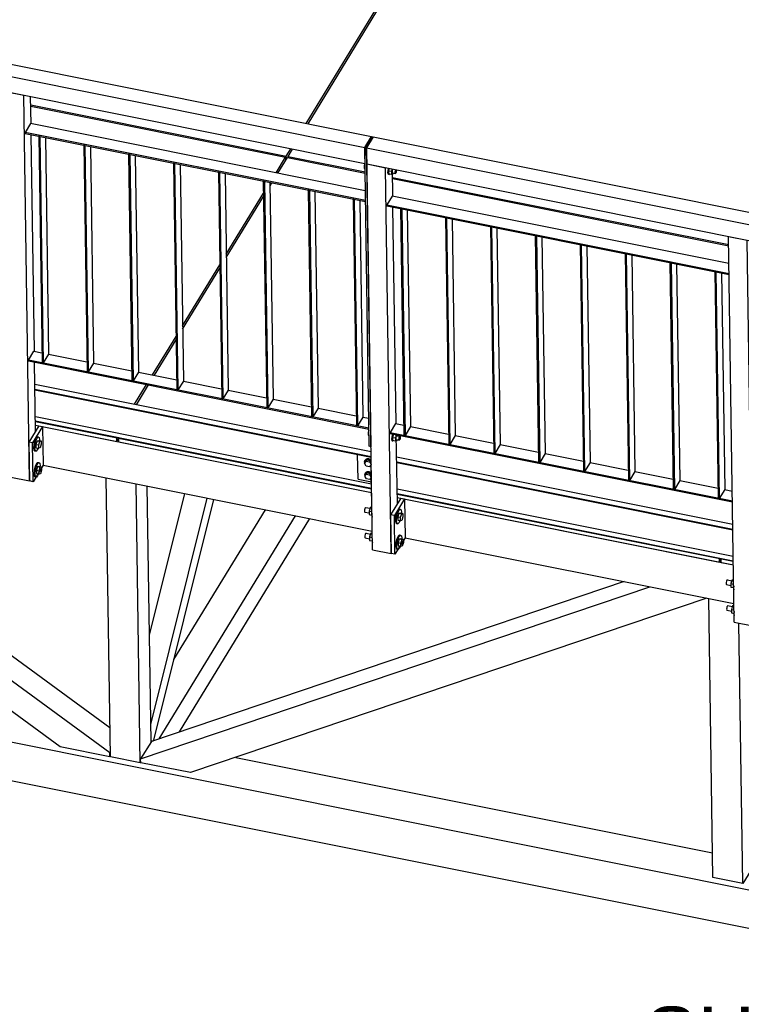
# Model space of a CAD drawing. Header units: millimetres. Extents: x 1838 to 190192, y -28 to 11710.
# Tile 31 of 80: x 53759 to 55573, y 2371 to 4846. Entities that reach past the tile are written whole.
import ezdxf

# ---------------------------------------------------------------- set-up
doc = ezdxf.new("R2010")
doc.units = ezdxf.units.MM
doc.styles.add('Arial', font='ARIAL.TTF', dxfattribs={"height": 0.2})

# ---------------------------------------------------------------- blocks, each defined once
blk = doc.blocks.new('Part-19070 - 18971')
at = {"color": 7}
for p, q in [((47973.8, 4184.1), (56592.7, 2458.4)), ((47942.2, 4093.4), (56530, 2373.9)), ((54088.8, 3034.3), (54094, 3033.2)), ((54301.9, 2991.6), (55500.8, 2751.5))]:
    blk.add_line(p, q, dxfattribs=at)
blk = doc.blocks.new('Part-20457 - 18971')
at = {"color": 7}
for p, q in [((54374.1, 4439.7), (54371.3, 4440.3)), ((54371.3, 4440.3), (54379.7, 3870.6)), ((54374.1, 4439.7), (54382.5, 3870.1)), ((54388, 4436.9), (54396, 3892.2)), ((54396, 3892.2), (54382.5, 3870.1)), ((54382.5, 3870.1), (54379.7, 3870.6))]:
    blk.add_line(p, q, dxfattribs=at)
blk = doc.blocks.new('Part-19044 - 18971')
at = {"color": 7}
for p, q in [((54146.5, 3237.6), (54376.6, 3614.1)), ((54109.3, 3038.4), (54451.9, 3599)), ((54160.5, 3055.7), (54488.1, 3591.8))]:
    blk.add_line(p, q, dxfattribs=at)
blk = doc.blocks.new('Part-20369 - 18971')
at = {"color": 7}
for p, q in [((54645.8, 3513.7), (54631.5, 4483.4)), ((54631.5, 4483.4), (54678.5, 4474)), ((54692.8, 3504.2), (54678.5, 4474)), ((54696.9, 4402.3), (54695.9, 4470.5)), ((54705.3, 3830.2), (54697.3, 4375)), ((54708.3, 3629.3), (54705.7, 3802.9)), ((54645.8, 3513.7), (54692.8, 3504.2))]:
    blk.add_line(p, q, dxfattribs=at)
blk = doc.blocks.new('Part-20721 - 18971')
at = {"color": 7}
for p, q in [((54626.2, 4524.9), (54643.1, 4552.5)), ((54647.8, 4551.6), (54630.9, 4523.9)), ((54643.1, 4552.5), (54647.8, 4551.6)), ((54630.9, 4523.9), (54626.2, 4524.9)), ((54637.2, 3773.5), (54626.2, 4524.9)), ((54630.9, 4523.9), (54641.9, 3772.5)), ((54641.9, 3772.5), (54637.2, 3773.5))]:
    blk.add_line(p, q, dxfattribs=at)
blk = doc.blocks.new('Part-20465 - 18971')
at = {"color": 7}
for p, q in [((55283.8, 4257.6), (55281, 4258.1)), ((55281, 4258.1), (55289.4, 3688.5)), ((55283.8, 4257.6), (55292.2, 3687.9)), ((55297.7, 4254.8), (55305.7, 3710)), ((55292.2, 3687.9), (55289.4, 3688.5)), ((55305.7, 3710), (55292.2, 3687.9))]:
    blk.add_line(p, q, dxfattribs=at)
blk = doc.blocks.new('Bolt-23382 - 18971')
at = {"color": 7}
for p, q in [((55535.5, 3431.5), (55535.3, 3428.7)), ((55535.3, 3428.7), (55535.6, 3426.7)), ((55536.2, 3434.5), (55535.5, 3431.5)), ((55535.6, 3426.7), (55536.3, 3426.1)), ((55537.2, 3436.8), (55536.2, 3434.5)), ((55536.3, 3426.1), (55547.3, 3423.9)), ((55538.2, 3437.8), (55537.2, 3436.8)), ((55538.2, 3437.8), (55549.5, 3435.6)), ((55550.3, 3438.2), (55547.2, 3428.5)), ((55547.2, 3428.5), (55547.3, 3419.6)), ((55547.2, 3428.5), (55554, 3427.2)), ((55547.3, 3419.6), (55553.7, 3418.3)), ((55550.3, 3438.2), (55553.6, 3439)), ((55550.3, 3438.2), (55553.9, 3437.5)), ((55553.6, 3439), (55553.9, 3439)), ((55554.1, 3423.1), (55553.6, 3417.2)), ((55553.6, 3417.2), (55554.3, 3413.1)), ((55615.8, 3423.5), (55613.6, 3414.2)), ((55618.9, 3430.6), (55615.8, 3423.5)), ((55616.5, 3413.7), (55618.7, 3422.9)), ((55618.7, 3422.9), (55621.8, 3430)), ((55622.1, 3433.7), (55618.9, 3430.6)), ((55621.9, 3423.4), (55618.9, 3414.2)), ((55621.8, 3430), (55624.9, 3433.1)), ((55621.9, 3423.4), (55625, 3424.2)), ((55621.9, 3423.4), (55628.9, 3422)), ((55622.1, 3433.7), (55624.9, 3433.1)), ((55624.9, 3433.1), (55627.3, 3431.4)), ((55625, 3424.2), (55632, 3422.8)), ((55625.9, 3412.8), (55628.9, 3422)), ((55627.3, 3431.4), (55628.2, 3425.3)), ((55628.2, 3425.3), (55628.1, 3423.6)), ((55628.9, 3422), (55632, 3422.8)), ((55632, 3422.8), (55632.1, 3414.4)), ((55613.6, 3414.2), (55612.9, 3405.3)), ((55612.9, 3405.3), (55613.9, 3399.2)), ((55613.9, 3399.2), (55616.2, 3397.5)), ((55615.7, 3404.8), (55616.5, 3413.7)), ((55616.7, 3398.6), (55615.7, 3404.8)), ((55616.2, 3397.5), (55619.1, 3396.9)), ((55619.1, 3396.9), (55616.7, 3398.6)), ((55618.9, 3414.2), (55619, 3405.8)), ((55618.9, 3414.2), (55625.9, 3412.8)), ((55619, 3405.8), (55626.1, 3404.4)), ((55622.2, 3400), (55619.1, 3396.9)), ((55624.3, 3404.8), (55622.2, 3400)), ((55626.1, 3404.4), (55625.9, 3412.8)), ((55629.2, 3405.2), (55626.1, 3404.4)), ((55632.1, 3414.4), (55629.2, 3405.2)), ((55536.5, 3366.6), (55536.2, 3363.8)), ((55537.2, 3369.6), (55536.5, 3366.6)), ((55538.2, 3371.9), (55537.2, 3369.6)), ((55539.2, 3373), (55538.2, 3371.9)), ((55539.2, 3373), (55550.4, 3370.7)), ((55551.3, 3373.3), (55548.2, 3363.6)), ((55551.3, 3373.3), (55554.6, 3374.1)), ((55551.3, 3373.3), (55554.8, 3372.6)), ((55554.6, 3374.1), (55554.8, 3374.1)), ((55623.1, 3368.8), (55619.9, 3365.7)), ((55622.7, 3365.1), (55625.9, 3368.2)), ((55623.1, 3368.8), (55625.9, 3368.2)), ((55625.9, 3368.2), (55628.3, 3366.5)), ((55628.3, 3366.5), (55629.2, 3360.4)), ((55536.2, 3363.8), (55536.5, 3361.8)), ((55536.5, 3361.8), (55537.3, 3361.2)), ((55537.3, 3361.2), (55548.2, 3359)), ((55548.2, 3363.6), (55548.3, 3354.7)), ((55548.2, 3363.6), (55555, 3362.3)), ((55548.3, 3354.7), (55554.7, 3353.5)), ((55555.1, 3358.1), (55554.6, 3352.3)), ((55554.6, 3352.3), (55555.2, 3348.3)), ((55614.6, 3349.3), (55613.9, 3340.4)), ((55616.8, 3358.6), (55614.6, 3349.3)), ((55616.7, 3339.9), (55617.4, 3348.8)), ((55619.9, 3365.7), (55616.8, 3358.6)), ((55617.4, 3348.8), (55619.6, 3358)), ((55619.6, 3358), (55622.7, 3365.1)), ((55622.8, 3358.6), (55619.8, 3349.4)), ((55619.8, 3349.4), (55620, 3340.9)), ((55619.8, 3349.4), (55626.9, 3347.9)), ((55622.8, 3358.6), (55625.9, 3359.3)), ((55622.8, 3358.6), (55629.9, 3357.1)), ((55625.9, 3359.3), (55633, 3357.9)), ((55626.9, 3347.9), (55629.9, 3357.1)), ((55627, 3339.5), (55626.9, 3347.9)), ((55629.2, 3360.4), (55629.1, 3358.7)), ((55629.9, 3357.1), (55633, 3357.9)), ((55633.1, 3349.5), (55630.1, 3340.3)), ((55633, 3357.9), (55633.1, 3349.5)), ((55613.9, 3340.4), (55614.8, 3334.3)), ((55614.8, 3334.3), (55617.2, 3332.6)), ((55617.6, 3333.7), (55616.7, 3339.9)), ((55617.2, 3332.6), (55620, 3332)), ((55620, 3332), (55617.6, 3333.7)), ((55620, 3340.9), (55627, 3339.5)), ((55623.2, 3335.1), (55620, 3332)), ((55625.2, 3339.9), (55623.2, 3335.1)), ((55630.1, 3340.3), (55627, 3339.5))]:
    blk.add_line(p, q, dxfattribs=at)
blk = doc.blocks.new('Part-22392 - 18971')
at = {"color": 7}
for p, q in [((53796.8, 3929.4), (54642.1, 3760.1)), ((53797, 3916.9), (54642.3, 3747.7)), ((53797, 3915.3), (54642.3, 3746)), ((53798, 3848.6), (54643.3, 3679.4)), ((53798.2, 3837.4), (54643.4, 3668.1)), ((53798.2, 3835.8), (54643.5, 3666.5))]:
    blk.add_line(p, q, dxfattribs=at)
blk = doc.blocks.new('Part-20383 - 18971')
at = {"color": 7}
for p, q in [((53780.8, 3990.5), (53794.3, 4012.6)), ((53794.3, 4012.6), (53814.7, 4008.6)), ((54636.6, 3819.2), (53780.8, 3990.5)), ((53780.8, 3990.5), (53780.9, 3988.1)), ((53780.9, 3988.1), (54636.6, 3816.7)), ((53831.4, 4005.2), (53927.6, 3986)), ((53944.3, 3982.6), (54040.5, 3963.4)), ((54057.2, 3960), (54153.4, 3940.7)), ((54170.2, 3937.4), (54266.4, 3918.1)), ((54283.1, 3914.8), (54379.3, 3895.5)), ((54396, 3892.2), (54492.2, 3872.9)), ((54508.9, 3869.6), (54605.1, 3850.3)), ((54621.8, 3847), (54636.2, 3844.1))]:
    blk.add_line(p, q, dxfattribs=at)
blk = doc.blocks.new('Part-19094 - 18971')
at = {"color": 7}
for p, q in [((54062.7, 2987.5), (55343.5, 3420.5)), ((55278.3, 3433.6), (54089.8, 3031.8)), ((55486.2, 3391.9), (54188, 2953.1)), ((54089.8, 3031.8), (54062.7, 2987.5)), ((54062.9, 2978.2), (54062.7, 2987.5)), ((54188, 2953.1), (54062.9, 2978.2))]:
    blk.add_line(p, q, dxfattribs=at)
blk = doc.blocks.new('Part-23384 - 18971')
at = {"color": 7}
for p, q in [((54716.7, 3643.1), (54691.4, 3601.6)), ((54726.1, 3641.2), (54700.8, 3599.7)), ((54716.7, 3643.1), (54726.1, 3641.2)), ((54726.1, 3641.2), (54727.6, 3543.8)), ((54691.4, 3601.6), (54692.8, 3504.2)), ((54700.8, 3599.7), (54691.4, 3601.6)), ((54702.2, 3502.4), (54700.8, 3599.7)), ((54727.6, 3543.8), (54702.2, 3502.4)), ((54702.2, 3502.4), (54692.8, 3504.2))]:
    blk.add_line(p, q, dxfattribs=at)
blk = doc.blocks.new('Part-19098 - 18971')
at = {"color": 7}
for p, q in [((55501.7, 2689.3), (55491.4, 3390.9)), ((55577, 2674.2), (55567.3, 3329.1)), ((55604.1, 2718.4), (55595.1, 3323.6)), ((55604.1, 2718.4), (55577, 2674.2)), ((55577, 2674.2), (55501.7, 2689.3))]:
    blk.add_line(p, q, dxfattribs=at)
blk = doc.blocks.new('Part-19099 - 18971')
at = {"color": 7}
for p, q in [((53986.6, 2992.6), (53976.3, 3694.3)), ((54061.9, 2977.5), (54051.6, 3679.2)), ((54088.9, 3030.3), (54079.4, 3673.6)), ((54061.9, 2977.5), (53986.6, 2992.6)), ((54062.8, 2979), (54061.9, 2977.5))]:
    blk.add_line(p, q, dxfattribs=at)
blk = doc.blocks.new('Part-19167 - 18971')
at = {"color": 7}
for p, q in [((54084.9, 3298.7), (54173.6, 3654.8)), ((54088.2, 3074.2), (54230.1, 3643.4)), ((54096, 3034.7), (54246.8, 3640.1)), ((54095.3, 3033.7), (54096, 3034.7))]:
    blk.add_line(p, q, dxfattribs=at)
blk = doc.blocks.new('Part-20460 - 18971')
at = {"color": 7}
for p, q in [((54719.2, 4370.6), (54716.3, 4371.2)), ((54716.3, 4371.2), (54724.7, 3801.5)), ((54719.2, 4370.6), (54727.6, 3801)), ((54733, 4367.8), (54741.1, 3823.1)), ((54741.1, 3823.1), (54727.6, 3801)), ((54727.6, 3801), (54724.7, 3801.5))]:
    blk.add_line(p, q, dxfattribs=at)
blk = doc.blocks.new('Part-20370 - 18971')
at = {"color": 7}
for p, q in [((55555.5, 3331.5), (55541.2, 4301.2)), ((55541.2, 4301.2), (55588.2, 4291.8)), ((55602.5, 3322.1), (55588.2, 4291.8)), ((55606.6, 4220.2), (55605.6, 4288.3)), ((55615, 3648.1), (55607, 4192.9)), ((55618, 3447.1), (55615.4, 3620.8)), ((55555.5, 3331.5), (55602.5, 3322.1))]:
    blk.add_line(p, q, dxfattribs=at)
blk = doc.blocks.new('Part-19453 - 18971')
at = {"color": 7}
for p, q in [((52541.7, 3981.5), (53860.5, 3018.7)), ((53985.6, 3003), (52684.4, 3952.9)), ((52805.2, 3928.8), (52825.8, 3913.7)), ((52885.1, 3870.4), (53985.6, 3067)), ((53860.5, 3018.7), (53985.7, 2993.6)), ((53985.6, 3003), (53986.5, 3004.5)), ((53985.7, 2993.6), (53985.6, 3003)), ((53985.7, 2993.6), (53986.6, 2995.1))]:
    blk.add_line(p, q, dxfattribs=at)
blk = doc.blocks.new('Part-19631 - 18971')
at = {"color": 7}
for p, q in [((52968.7, 4887.8), (53256.6, 5358.8)), ((53256.6, 5358.8), (54767, 5056.4)), ((54479.1, 4585.4), (54767, 5056.4)), ((54767, 5056.4), (54767.1, 5048)), ((52918.5, 4805.7), (52929.8, 4824.1)), ((52918.5, 4805.7), (53722.1, 4644.8)), ((52918.6, 4802.6), (52918.5, 4805.7)), ((53786.5, 4631.9), (54428.9, 4503.3)), ((54428.9, 4503.3), (54440.2, 4521.7)), ((54429, 4494.8), (54428.9, 4503.3))]:
    blk.add_line(p, q, dxfattribs=at)
blk = doc.blocks.new('Part-19633 - 18971')
at = {"color": 7}
for p, q in [((52892.8, 4763.6), (52916.8, 4802.9)), ((52916.8, 4802.9), (53722.1, 4641.7)), ((52877.9, 4739.2), (52877.9, 4739.3)), ((52796.6, 4606.2), (52815.2, 4636.6)), ((53786.5, 4628.8), (54427.2, 4500.5)), ((52686.7, 4426.3), (52780.4, 4579.6)), ((54403.2, 4461.1), (54427.2, 4500.5)), ((54427.2, 4500.5), (54427.3, 4492)), ((54388, 4436.3), (54388.3, 4436.9)), ((54278, 4256.4), (54371.7, 4409.7)), ((52582.2, 4255.3), (52670.4, 4399.7)), ((54168.1, 4076.5), (54261.8, 4229.8)), ((54092.6, 3952.9), (54151.8, 4049.9))]:
    blk.add_line(p, q, dxfattribs=at)
blk = doc.blocks.new('Part-19635 - 18971')
at = {"color": 7}
for p, q in [((52537.1, 4181.6), (52567.3, 4231.1)), ((52492.8, 4088.4), (52492.7, 4097.2)), ((52492.8, 4088.4), (52824.2, 4022)), ((52888.6, 4009.1), (53733.9, 3839.9)), ((54047.5, 3879.2), (54077.7, 3928.6)), ((53798.3, 3827), (54003.2, 3786)), ((54003.2, 3786), (54003.1, 3794.7)), ((54003.2, 3786), (54007.8, 3793.5))]:
    blk.add_line(p, q, dxfattribs=at)
blk = doc.blocks.new('Part-19637 - 18971')
at = {"color": 7}
for p, q in [((54483.8, 4584.4), (54771.7, 5055.5)), ((54771.7, 5055.5), (56282.1, 4753.1)), ((55994.2, 4282), (56282.1, 4753.1)), ((56282.1, 4753.1), (56282.2, 4744.6)), ((54433.6, 4502.3), (54444.9, 4520.7)), ((54433.6, 4502.3), (54627.1, 4463.6)), ((54433.6, 4499.2), (54433.6, 4502.3)), ((54696.2, 4449.7), (55541.5, 4280.5)), ((55605.9, 4267.6), (55944, 4199.9)), ((55944, 4199.9), (55955.2, 4218.3)), ((55944.1, 4191.5), (55944, 4199.9))]:
    blk.add_line(p, q, dxfattribs=at)
blk = doc.blocks.new('Part-19639 - 18971')
at = {"color": 7}
for p, q in [((54407.9, 4460.2), (54431.9, 4499.5)), ((54431.9, 4499.5), (54627.1, 4460.5)), ((54388.1, 4427.9), (54393, 4435.9)), ((54696.2, 4446.6), (55541.5, 4277.4)), ((54278.2, 4248), (54371.8, 4401.2)), ((55605.9, 4264.5), (55942.3, 4197.1)), ((54168.2, 4068.1), (54261.9, 4221.4)), ((55918.2, 4157.8), (55942.3, 4197.1)), ((55942.3, 4197.1), (55942.4, 4188.7)), ((55869.5, 4078.1), (55903.4, 4133.5)), ((54097.3, 3952), (54152, 4041.5)), ((55759.6, 3898.2), (55853.2, 4051.4)), ((55649.6, 3718.3), (55743.3, 3871.6)), ((55614.8, 3661.3), (55633.4, 3691.7))]:
    blk.add_line(p, q, dxfattribs=at)
blk = doc.blocks.new('Part-19641 - 18971')
at = {"color": 7}
for p, q in [((54052.2, 3878.2), (54082.4, 3927.7)), ((54007.9, 3785), (54007.8, 3793.8)), ((54007.9, 3785), (54643.6, 3657.7)), ((54708, 3644.8), (55518.3, 3482.6)), ((55518.3, 3482.6), (55518.2, 3491.4)), ((55518.3, 3482.6), (55522.9, 3490.1))]:
    blk.add_line(p, q, dxfattribs=at)
blk = doc.blocks.new('Part-19647 - 18971')
at = {"color": 7}
for p, q in [((55523, 3481.7), (55522.9, 3490.4)), ((55523, 3481.7), (55553.3, 3475.6)), ((55617.7, 3462.7), (56463, 3293.5)), ((57077.6, 3272.5), (57107.9, 3321.9)), ((56527.4, 3280.6), (57033.4, 3179.3)), ((57033.4, 3179.3), (57033.2, 3188)), ((57033.4, 3179.3), (57037.9, 3186.8))]:
    blk.add_line(p, q, dxfattribs=at)
blk = doc.blocks.new('Part-20502 - 18971')
at = {"color": 7}
for p, q in [((54695.6, 4402.6), (54682.1, 4380.5)), ((55542.2, 4233.1), (54695.6, 4402.6)), ((54682.1, 4380.5), (54682.1, 4378)), ((54682.1, 4380.5), (55542.5, 4208.2)), ((54682.1, 4378), (55542.6, 4205.7))]:
    blk.add_line(p, q, dxfattribs=at)
blk = doc.blocks.new('Part-20368 - 18971')
at = {"color": 7}
for p, q in [((53736.1, 3695.8), (53721.8, 4665.5)), ((53721.8, 4665.5), (53768.8, 4656.1)), ((53783.1, 3686.4), (53768.8, 4656.1)), ((53787.2, 4584.5), (53786.2, 4652.6)), ((53795.6, 4012.4), (53787.6, 4557.1)), ((53798.6, 3811.4), (53796, 3985)), ((53736.1, 3695.8), (53783.1, 3686.4))]:
    blk.add_line(p, q, dxfattribs=at)
blk = doc.blocks.new('Part-20384 - 18971')
at = {"color": 7}
for p, q in [((54704, 3830.5), (54690.5, 3808.4)), ((54704, 3830.5), (54724.4, 3826.4)), ((54741.1, 3823.1), (54837.3, 3803.8)), ((54690.5, 3808.4), (54690.6, 3805.9)), ((54690.5, 3808.4), (55551, 3636.1)), ((54690.6, 3805.9), (55551, 3633.7)), ((54854, 3800.5), (54950.2, 3781.2)), ((54966.9, 3777.9), (55063.1, 3758.6)), ((55079.8, 3755.3), (55176.1, 3736)), ((55192.8, 3732.6), (55289, 3713.4)), ((55305.7, 3710), (55401.9, 3690.8)), ((55418.6, 3687.4), (55514.8, 3668.2)), ((55531.5, 3664.8), (55550.6, 3661))]:
    blk.add_line(p, q, dxfattribs=at)
blk = doc.blocks.new('Bolt-20722 - 18971')
at = {"color": 7}
for p, q in [((54636.6, 3813.9), (54634.9, 3808.5)), ((54634.9, 3808.5), (54636.7, 3808.2)), ((54634.9, 3808.5), (54635, 3801.5)), ((54635, 3801.5), (54636.8, 3801.1)), ((54694.2, 3796.5), (54693.8, 3791.7)), ((54693.8, 3791.7), (54694.3, 3788.4)), ((54695.3, 3801.5), (54694.2, 3796.5)), ((54694.3, 3788.4), (54695.6, 3787.4)), ((54696.8, 3804.7), (54695.3, 3801.5)), ((54695.6, 3791.3), (54696, 3796.1)), ((54696.2, 3788), (54695.6, 3791.3)), ((54695.6, 3787.4), (54697.4, 3787)), ((54696, 3796.1), (54697.2, 3801.1)), ((54698.7, 3804.3), (54696.1, 3796.1)), ((54696.1, 3796.1), (54703.6, 3794.6)), ((54696.1, 3796.1), (54696.2, 3788.2)), ((54703.7, 3786.6), (54696.2, 3788.2)), ((54697.4, 3787), (54696.2, 3788)), ((54697.2, 3801.1), (54698.6, 3804.3)), ((54698.2, 3787.8), (54697.4, 3787)), ((54706.3, 3802.8), (54703.6, 3794.6)), ((54703.6, 3794.6), (54703.7, 3786.6)), ((54706.7, 3787.4), (54703.7, 3786.6)), ((54705.8, 3790.4), (54713.3, 3788.9)), ((54706.7, 3787.4), (54707.6, 3790.1)), ((54707.3, 3800.2), (54714.9, 3798.7)), ((54709.4, 3799.8), (54709.4, 3802.2)), ((54712.4, 3791.1), (54712.6, 3793.5)), ((54712.6, 3789.4), (54712.4, 3791.1)), ((54712.6, 3793.5), (54713.2, 3796)), ((54713.3, 3788.9), (54712.6, 3789.4)), ((54713.2, 3796), (54714, 3797.9)), ((54714.1, 3789.8), (54713.3, 3788.9)), ((54714, 3797.9), (54714.9, 3798.7)), ((54715, 3791.7), (54714.1, 3789.8)), ((54714.9, 3798.7), (54715.5, 3798.2)), ((54715.6, 3794.2), (54715, 3791.7)), ((54715.5, 3798.2), (54715.8, 3796.6)), ((54715.8, 3796.6), (54715.6, 3794.2))]:
    blk.add_line(p, q, dxfattribs=at)
blk = doc.blocks.new('Part-20452 - 18971')
at = {"color": 7}
for p, q in [((53809.5, 4552.8), (53806.6, 4553.3)), ((53806.6, 4553.3), (53815, 3983.7)), ((53809.5, 4552.8), (53817.9, 3983.1)), ((53823.3, 4550), (53831.4, 4005.2)), ((53831.4, 4005.2), (53817.9, 3983.1)), ((53817.9, 3983.1), (53815, 3983.7))]:
    blk.add_line(p, q, dxfattribs=at)
blk = doc.blocks.new('Part-20453 - 18971')
at = {"color": 7}
for p, q in [((53922.4, 4530.1), (53919.6, 4530.7)), ((53919.6, 4530.7), (53928, 3961.1)), ((53922.4, 4530.1), (53930.8, 3960.5)), ((53936.3, 4527.4), (53944.3, 3982.6)), ((53930.8, 3960.5), (53928, 3961.1)), ((53944.3, 3982.6), (53930.8, 3960.5))]:
    blk.add_line(p, q, dxfattribs=at)
blk = doc.blocks.new('Part-20454 - 18971')
at = {"color": 7}
for p, q in [((54035.3, 4507.5), (54032.5, 4508.1)), ((54032.5, 4508.1), (54040.9, 3938.4)), ((54035.3, 4507.5), (54043.7, 3937.9)), ((54049.2, 4504.8), (54057.2, 3960)), ((54043.7, 3937.9), (54040.9, 3938.4)), ((54057.2, 3960), (54043.7, 3937.9))]:
    blk.add_line(p, q, dxfattribs=at)
blk = doc.blocks.new('Part-20455 - 18971')
at = {"color": 7}
for p, q in [((54148.2, 4484.9), (54145.4, 4485.5)), ((54145.4, 4485.5), (54153.8, 3915.8)), ((54148.2, 4484.9), (54156.6, 3915.3)), ((54162.1, 4482.1), (54170.2, 3937.4)), ((54170.2, 3937.4), (54156.6, 3915.3)), ((54156.6, 3915.3), (54153.8, 3915.8))]:
    blk.add_line(p, q, dxfattribs=at)
blk = doc.blocks.new('Part-20456 - 18971')
at = {"color": 7}
for p, q in [((54261.2, 4462.3), (54258.3, 4462.9)), ((54258.3, 4462.9), (54266.7, 3893.2)), ((54261.2, 4462.3), (54269.6, 3892.7)), ((54275, 4459.5), (54283.1, 3914.8)), ((54283.1, 3914.8), (54269.6, 3892.7)), ((54269.6, 3892.7), (54266.7, 3893.2))]:
    blk.add_line(p, q, dxfattribs=at)
blk = doc.blocks.new('Bolt-20723 - 18971')
at = {"color": 7}
for p, q in [((54626.8, 4484.2), (54625, 4478.8)), ((54625, 4478.8), (54626.8, 4478.4)), ((54625, 4478.8), (54625.1, 4471.8)), ((54625.1, 4471.8), (54626.9, 4471.4)), ((54684.3, 4466.8), (54683.9, 4462)), ((54683.9, 4462), (54684.4, 4458.6)), ((54685.5, 4471.8), (54684.3, 4466.8)), ((54684.4, 4458.6), (54685.7, 4457.7)), ((54685.8, 4472.5), (54685.5, 4471.8)), ((54685.7, 4457.7), (54687.6, 4457.3)), ((54685.8, 4461.6), (54686.2, 4466.4)), ((54686.3, 4458.3), (54685.8, 4461.6)), ((54688, 4472), (54686.2, 4466.4)), ((54686.2, 4466.4), (54687.3, 4471.4)), ((54686.2, 4466.4), (54693.7, 4464.9)), ((54686.2, 4466.4), (54686.3, 4458.4)), ((54693.9, 4456.9), (54686.3, 4458.4)), ((54687.6, 4457.3), (54686.3, 4458.3)), ((54687.3, 4471.4), (54687.7, 4472.1)), ((54688.3, 4458), (54687.6, 4457.3)), ((54695.6, 4470.5), (54693.7, 4464.9)), ((54693.7, 4464.9), (54693.9, 4456.9)), ((54696.8, 4457.6), (54693.9, 4456.9)), ((54695.9, 4460.7), (54703.4, 4459.2)), ((54696.8, 4457.6), (54697.7, 4460.4)), ((54702.5, 4461.3), (54702.7, 4463.7)), ((54702.8, 4459.7), (54702.5, 4461.3)), ((54702.7, 4463.7), (54703.3, 4466.2)), ((54703.4, 4459.2), (54702.8, 4459.7)), ((54703.3, 4466.2), (54704.1, 4468.2)), ((54704.3, 4460), (54703.4, 4459.2)), ((54704.1, 4468.2), (54704.7, 4468.7)), ((54705.1, 4462), (54704.3, 4460)), ((54705.7, 4464.5), (54705.1, 4462)), ((54705.6, 4468.5), (54705.9, 4466.9)), ((54705.9, 4466.9), (54705.7, 4464.5))]:
    blk.add_line(p, q, dxfattribs=at)
blk = doc.blocks.new('Part-20458 - 18971')
at = {"color": 7}
for p, q in [((54487, 4417.1), (54484.2, 4417.7)), ((54484.2, 4417.7), (54492.6, 3848)), ((54487, 4417.1), (54495.4, 3847.4)), ((54500.9, 4414.3), (54508.9, 3869.6)), ((54508.9, 3869.6), (54495.4, 3847.4)), ((54495.4, 3847.4), (54492.6, 3848))]:
    blk.add_line(p, q, dxfattribs=at)
blk = doc.blocks.new('Part-20459 - 18971')
at = {"color": 7}
for p, q in [((54599.9, 4394.5), (54597.1, 4395.1)), ((54597.1, 4395.1), (54605.5, 3825.4)), ((54599.9, 4394.5), (54608.3, 3824.8)), ((54613.8, 4391.7), (54621.8, 3847)), ((54621.8, 3847), (54608.3, 3824.8)), ((54608.3, 3824.8), (54605.5, 3825.4))]:
    blk.add_line(p, q, dxfattribs=at)
blk = doc.blocks.new('Part-20461 - 18971')
at = {"color": 7}
for p, q in [((54832.1, 4348), (54829.3, 4348.6)), ((54829.3, 4348.6), (54837.7, 3778.9)), ((54832.1, 4348), (54840.5, 3778.3)), ((54846, 4345.2), (54854, 3800.5)), ((54854, 3800.5), (54840.5, 3778.3)), ((54840.5, 3778.3), (54837.7, 3778.9))]:
    blk.add_line(p, q, dxfattribs=at)
blk = doc.blocks.new('Part-20462 - 18971')
at = {"color": 7}
for p, q in [((54945, 4325.4), (54942.2, 4326)), ((54942.2, 4326), (54950.6, 3756.3)), ((54945, 4325.4), (54953.4, 3755.7)), ((54958.9, 4322.6), (54966.9, 3777.9)), ((54966.9, 3777.9), (54953.4, 3755.7)), ((54953.4, 3755.7), (54950.6, 3756.3))]:
    blk.add_line(p, q, dxfattribs=at)
blk = doc.blocks.new('Part-20463 - 18971')
at = {"color": 7}
for p, q in [((55057.9, 4302.8), (55055.1, 4303.4)), ((55055.1, 4303.4), (55063.5, 3733.7)), ((55057.9, 4302.8), (55066.3, 3733.1)), ((55071.8, 4300), (55079.8, 3755.3)), ((55079.8, 3755.3), (55066.3, 3733.1)), ((55066.3, 3733.1), (55063.5, 3733.7))]:
    blk.add_line(p, q, dxfattribs=at)
blk = doc.blocks.new('Part-20464 - 18971')
at = {"color": 7}
for p, q in [((55170.9, 4280.2), (55168, 4280.7)), ((55168, 4280.7), (55176.4, 3711.1)), ((55170.9, 4280.2), (55179.3, 3710.5)), ((55184.7, 4277.4), (55192.8, 3732.6)), ((55192.8, 3732.6), (55179.3, 3710.5)), ((55179.3, 3710.5), (55176.4, 3711.1))]:
    blk.add_line(p, q, dxfattribs=at)
blk = doc.blocks.new('Part-20466 - 18971')
at = {"color": 7}
for p, q in [((55396.7, 4235), (55393.9, 4235.5)), ((55393.9, 4235.5), (55402.3, 3665.9)), ((55396.7, 4235), (55405.1, 3665.3)), ((55410.6, 4232.2), (55418.6, 3687.4)), ((55405.1, 3665.3), (55402.3, 3665.9)), ((55418.6, 3687.4), (55405.1, 3665.3))]:
    blk.add_line(p, q, dxfattribs=at)
blk = doc.blocks.new('Part-20714 - 18971')
at = {"color": 7}
for p, q in [((54630.9, 4523.9), (54647.8, 4551.6)), ((54647.8, 4551.6), (58451.2, 3790.1)), ((54631.5, 4483.4), (54630.9, 4523.9)), ((54630.9, 4523.9), (58434.3, 3762.4)), ((54631.5, 4483.4), (58387.9, 3731.2))]:
    blk.add_line(p, q, dxfattribs=at)
blk = doc.blocks.new('Part-20467 - 18971')
at = {"color": 7}
for p, q in [((55509.6, 4212.3), (55506.8, 4212.9)), ((55506.8, 4212.9), (55515.2, 3643.3)), ((55509.6, 4212.3), (55518, 3642.7)), ((55523.5, 4209.6), (55531.5, 3664.8)), ((55531.5, 3664.8), (55518, 3642.7)), ((55518, 3642.7), (55515.2, 3643.3))]:
    blk.add_line(p, q, dxfattribs=at)
blk = doc.blocks.new('Bolt-23388 - 18971')
at = {"color": 7}
for p, q in [((53716.1, 3795.8), (53715.9, 3792.9)), ((53715.9, 3792.9), (53716.2, 3790.9)), ((53716.8, 3798.8), (53716.1, 3795.8)), ((53716.2, 3790.9), (53716.9, 3790.4)), ((53717.8, 3801.1), (53716.8, 3798.8)), ((53716.9, 3790.4), (53727.9, 3788.2)), ((53718.8, 3802.1), (53717.8, 3801.1)), ((53718.8, 3802.1), (53730.1, 3799.9)), ((53730.9, 3802.5), (53727.8, 3792.8)), ((53727.8, 3792.8), (53727.9, 3783.9)), ((53727.8, 3792.8), (53734.6, 3791.4)), ((53730.9, 3802.5), (53734.2, 3803.3)), ((53730.9, 3802.5), (53734.5, 3801.8)), ((53734.2, 3803.3), (53734.5, 3803.3)), ((53734.7, 3787.4), (53734.2, 3781.5)), ((53796.4, 3787.7), (53794.2, 3778.5)), ((53799.5, 3794.9), (53796.4, 3787.7)), ((53799.3, 3787.2), (53802.4, 3794.3)), ((53802.7, 3798), (53799.5, 3794.9)), ((53802.5, 3787.7), (53799.5, 3778.5)), ((53802.4, 3794.3), (53805.5, 3797.4)), ((53802.5, 3787.7), (53805.6, 3788.5)), ((53802.5, 3787.7), (53809.5, 3786.3)), ((53802.7, 3798), (53805.5, 3797.4)), ((53805.5, 3797.4), (53807.9, 3795.7)), ((53805.6, 3788.5), (53812.6, 3787.1)), ((53807.9, 3795.7), (53808.8, 3789.5)), ((53808.8, 3789.5), (53808.7, 3787.9)), ((53727.9, 3783.9), (53734.3, 3782.6)), ((53734.2, 3781.5), (53734.9, 3777.4)), ((53794.2, 3778.5), (53793.5, 3769.6)), ((53793.5, 3769.6), (53794.5, 3763.5)), ((53794.5, 3763.5), (53796.8, 3761.8)), ((53796.3, 3769.1), (53797.1, 3777.9)), ((53797.3, 3762.9), (53796.3, 3769.1)), ((53797.1, 3777.9), (53799.3, 3787.2)), ((53799.7, 3761.2), (53797.3, 3762.9)), ((53799.5, 3778.5), (53799.6, 3770.1)), ((53799.5, 3778.5), (53806.5, 3777.1)), ((53799.6, 3770.1), (53806.7, 3768.7)), ((53802.8, 3764.3), (53799.7, 3761.2)), ((53804.9, 3769), (53802.8, 3764.3)), ((53806.5, 3777.1), (53809.5, 3786.3)), ((53806.7, 3768.7), (53806.5, 3777.1)), ((53809.8, 3769.5), (53806.7, 3768.7)), ((53809.5, 3786.3), (53812.6, 3787.1)), ((53812.7, 3778.7), (53809.8, 3769.5)), ((53812.6, 3787.1), (53812.7, 3778.7)), ((53731.9, 3737.6), (53735.2, 3738.4)), ((53735.2, 3738.4), (53735.4, 3738.4)), ((53796.8, 3761.8), (53799.7, 3761.2)), ((53717.1, 3730.9), (53716.8, 3728)), ((53716.8, 3728), (53717.1, 3726.1)), ((53717.8, 3733.9), (53717.1, 3730.9)), ((53717.1, 3726.1), (53717.9, 3725.5)), ((53718.8, 3736.2), (53717.8, 3733.9)), ((53717.9, 3725.5), (53728.8, 3723.3)), ((53719.8, 3737.2), (53718.8, 3736.2)), ((53719.8, 3737.2), (53731.1, 3735)), ((53731.9, 3737.6), (53728.8, 3727.9)), ((53728.8, 3727.9), (53728.9, 3719)), ((53728.8, 3727.9), (53735.6, 3726.5)), ((53728.9, 3719), (53735.3, 3717.7)), ((53731.9, 3737.6), (53735.5, 3736.9)), ((53735.7, 3722.4), (53735.2, 3716.6)), ((53735.2, 3716.6), (53735.8, 3712.6)), ((53795.2, 3713.6), (53794.5, 3704.7)), ((53797.4, 3722.8), (53795.2, 3713.6)), ((53797.3, 3704.2), (53798, 3713)), ((53800.5, 3730), (53797.4, 3722.8)), ((53798, 3713), (53800.2, 3722.3)), ((53800.2, 3722.3), (53803.3, 3729.4)), ((53803.7, 3733.1), (53800.5, 3730)), ((53803.4, 3722.8), (53800.5, 3713.6)), ((53800.5, 3713.6), (53800.6, 3705.2)), ((53800.5, 3713.6), (53807.5, 3712.2)), ((53803.3, 3729.4), (53806.5, 3732.5)), ((53803.4, 3722.8), (53806.5, 3723.6)), ((53803.4, 3722.8), (53810.5, 3721.4)), ((53803.7, 3733.1), (53806.5, 3732.5)), ((53806.5, 3732.5), (53808.9, 3730.8)), ((53806.5, 3723.6), (53813.6, 3722.2)), ((53807.5, 3712.2), (53810.5, 3721.4)), ((53808.9, 3730.8), (53809.8, 3724.6)), ((53809.8, 3724.6), (53809.7, 3723)), ((53810.5, 3721.4), (53813.6, 3722.2)), ((53813.7, 3713.8), (53810.7, 3704.6)), ((53813.6, 3722.2), (53813.7, 3713.8)), ((53794.5, 3704.7), (53795.4, 3698.6)), ((53795.4, 3698.6), (53797.8, 3696.9)), ((53798.3, 3698), (53797.3, 3704.2)), ((53797.8, 3696.9), (53800.6, 3696.3)), ((53800.6, 3696.3), (53798.3, 3698)), ((53800.6, 3705.2), (53807.6, 3703.8)), ((53803.8, 3699.4), (53800.6, 3696.3)), ((53805.8, 3704.2), (53803.8, 3699.4)), ((53807.6, 3703.8), (53807.5, 3712.2)), ((53810.7, 3704.6), (53807.6, 3703.8))]:
    blk.add_line(p, q, dxfattribs=at)
blk = doc.blocks.new('Part-20501 - 18971')
at = {"color": 7}
for p, q in [((53785.9, 4584.7), (53772.4, 4562.6)), ((54627.8, 4416.2), (53785.9, 4584.7)), ((54628.1, 4391.3), (53772.4, 4562.6)), ((53772.4, 4562.6), (53772.4, 4560.2)), ((53772.4, 4560.2), (54628.2, 4388.8))]:
    blk.add_line(p, q, dxfattribs=at)
blk = doc.blocks.new('Part-20715 - 18971')
at = {"color": 7}
for p, q in [((51009, 5280.2), (54643.1, 4552.5)), ((50992.1, 5252.5), (54626.2, 4524.9)), ((50992.7, 5211.9), (54626.8, 4484.3)), ((54643.1, 4552.5), (54626.2, 4524.9)), ((54626.2, 4524.9), (54626.8, 4484.3))]:
    blk.add_line(p, q, dxfattribs=at)
blk = doc.blocks.new('Part-22391 - 18971')
at = {"color": 7}
for p, q in [((54706.5, 3747.2), (55551.8, 3578)), ((54706.7, 3734.8), (55552, 3565.5)), ((54706.7, 3733.1), (55552, 3563.9)), ((54707.7, 3666.4), (55553, 3497.2)), ((54707.9, 3655.2), (55553.2, 3486)), ((54707.9, 3653.6), (55553.2, 3484.4))]:
    blk.add_line(p, q, dxfattribs=at)
blk = doc.blocks.new('Part-22444 - 18971')
at = {"color": 7}
for p, q in [((55838.4, 5465.9), (55500.3, 4912.7)), ((56621.4, 5309.1), (55838.4, 5465.9)), ((56283.3, 4755.9), (56621.4, 5309.1)), ((56621.4, 5309.1), (56621.5, 5299.8)), ((55500.3, 4912.7), (56283.3, 4755.9)), ((55500.4, 4909.6), (55500.3, 4912.7)), ((56283.4, 4746.7), (56283.3, 4755.9))]:
    blk.add_line(p, q, dxfattribs=at)
blk = doc.blocks.new('Part-22448 - 18971')
at = {"color": 7}
for p, q in [((54609.4, 3690.8), (54608.4, 3752.8)), ((54642.8, 3713.4), (54642.8, 3713.5)), ((54643.7, 3648.5), (54642.8, 3713.4)), ((54642.8, 3713.4), (54642.8, 3713.4)), ((54609.4, 3690.8), (54643.2, 3684)), ((54643.7, 3648.5), (54643.8, 3648.5))]:
    blk.add_line(p, q, dxfattribs=at)
blk = doc.blocks.new('Bolt-22449 - 18971')
at = {"color": 7}
for p, q in [((54626, 3736), (54626.5, 3737.9)), ((54626.5, 3737.9), (54627.8, 3739.3)), ((54626.8, 3734.6), (54628, 3738.4)), ((54627.8, 3739.3), (54629.3, 3739.9)), ((54628, 3738.4), (54631.4, 3740.7)), ((54628, 3734.3), (54632, 3739.6)), ((54628, 3738.4), (54628.7, 3739.5)), ((54632.1, 3741.8), (54628.7, 3739.5)), ((54629.9, 3736), (54632, 3739.6)), ((54631.4, 3740.7), (54636.1, 3740.8)), ((54632, 3739.6), (54640.2, 3738)), ((54636.7, 3741.9), (54632.1, 3741.8)), ((54636.1, 3740.8), (54640.8, 3738.8)), ((54641.5, 3739.9), (54636.7, 3741.9)), ((54640.2, 3738), (54638, 3734.4)), ((54642.5, 3734.1), (54640.2, 3738)), ((54640.8, 3738.8), (54642.5, 3737)), ((54642.4, 3738.9), (54641.5, 3739.9)), ((54625.9, 3730.8), (54629.9, 3736)), ((54628, 3734.3), (54625.9, 3730.8)), ((54630, 3723.9), (54625.9, 3730.8)), ((54626.5, 3733.8), (54626, 3736)), ((54627.2, 3732.9), (54626.5, 3733.8)), ((54627.3, 3733), (54626.8, 3734.6)), ((54629.9, 3736), (54638, 3734.4)), ((54638.2, 3722.2), (54630, 3723.9)), ((54638, 3734.4), (54642.2, 3727.5)), ((54642.2, 3727.5), (54638.2, 3722.2)), ((54641, 3724.7), (54640, 3724.7)), ((54642.6, 3725.8), (54641, 3724.7)), ((54642.2, 3727.5), (54642.6, 3728.2)), ((54626.4, 3698.3), (54630.3, 3703.6)), ((54628.5, 3701.9), (54626.4, 3698.3)), ((54630.5, 3691.4), (54626.4, 3698.3)), ((54626.5, 3703.5), (54627, 3705.4)), ((54627, 3701.4), (54626.5, 3703.5)), ((54627, 3705.4), (54628.3, 3706.9)), ((54627.7, 3700.5), (54627, 3701.4)), ((54627.3, 3702.1), (54628.5, 3705.9)), ((54627.7, 3700.6), (54627.3, 3702.1)), ((54628.3, 3706.9), (54629.8, 3707.4)), ((54628.5, 3705.9), (54631.9, 3708.2)), ((54628.5, 3701.9), (54632.5, 3707.1)), ((54628.5, 3705.9), (54629.1, 3707)), ((54632.5, 3709.3), (54629.1, 3707)), ((54630.3, 3703.6), (54632.5, 3707.1)), ((54630.3, 3703.6), (54638.5, 3702)), ((54638.7, 3689.8), (54630.5, 3691.4)), ((54631.9, 3708.2), (54636.6, 3708.3)), ((54637.2, 3709.4), (54632.5, 3709.3)), ((54632.5, 3707.1), (54640.7, 3705.5)), ((54636.6, 3708.3), (54641.3, 3706.3)), ((54641.9, 3707.4), (54637.2, 3709.4)), ((54640.7, 3705.5), (54638.5, 3702)), ((54638.5, 3702), (54642.7, 3695.1)), ((54642.7, 3695.1), (54638.7, 3689.8)), ((54641.5, 3692.3), (54640.5, 3692.2)), ((54642.9, 3701.7), (54640.7, 3705.5)), ((54641.3, 3706.3), (54642.9, 3704.6)), ((54643.1, 3693.3), (54641.5, 3692.3)), ((54642.9, 3706.5), (54641.9, 3707.4)), ((54642.7, 3695.1), (54643, 3695.7))]:
    blk.add_line(p, q, dxfattribs=at)
blk = doc.blocks.new('Bolt-23385 - 18971')
at = {"color": 7}
for p, q in [((54626.5, 3616.7), (54625.8, 3613.7)), ((54627.5, 3619), (54626.5, 3616.7)), ((54628.5, 3620), (54627.5, 3619)), ((54628.5, 3620), (54639.8, 3617.7)), ((54640.6, 3620.4), (54637.5, 3610.7)), ((54640.6, 3620.4), (54643.9, 3621.2)), ((54640.6, 3620.4), (54644.2, 3619.7)), ((54643.9, 3621.2), (54644.2, 3621.1)), ((54712.4, 3615.8), (54709.2, 3612.7)), ((54712.1, 3612.2), (54715.2, 3615.3)), ((54712.4, 3615.8), (54715.2, 3615.3)), ((54715.2, 3615.3), (54717.6, 3613.5)), ((54625.8, 3613.7), (54625.6, 3610.8)), ((54625.6, 3610.8), (54625.9, 3608.8)), ((54625.9, 3608.8), (54626.6, 3608.2)), ((54626.6, 3608.2), (54637.6, 3606.1)), ((54637.5, 3610.7), (54637.6, 3601.8)), ((54637.5, 3610.7), (54644.3, 3609.3)), ((54637.6, 3601.8), (54644, 3600.5)), ((54644.4, 3605.3), (54643.9, 3599.4)), ((54643.9, 3599.4), (54644.6, 3595.3)), ((54703.9, 3596.4), (54703.2, 3587.5)), ((54706.1, 3605.6), (54703.9, 3596.4)), ((54706, 3586.9), (54706.8, 3595.8)), ((54709.2, 3612.7), (54706.1, 3605.6)), ((54706.8, 3595.8), (54709, 3605)), ((54709, 3605), (54712.1, 3612.2)), ((54712.2, 3605.6), (54709.2, 3596.4)), ((54709.2, 3596.4), (54709.3, 3588)), ((54709.2, 3596.4), (54716.2, 3595)), ((54712.2, 3605.6), (54715.3, 3606.4)), ((54712.2, 3605.6), (54719.2, 3604.2)), ((54715.3, 3606.4), (54722.3, 3604.9)), ((54716.2, 3595), (54719.2, 3604.2)), ((54716.4, 3586.5), (54716.2, 3595)), ((54717.6, 3613.5), (54718.5, 3607.4)), ((54718.5, 3607.4), (54718.4, 3605.7)), ((54719.2, 3604.2), (54722.3, 3604.9)), ((54722.4, 3596.5), (54719.5, 3587.3)), ((54722.3, 3604.9), (54722.4, 3596.5)), ((54703.2, 3587.5), (54704.2, 3581.4)), ((54704.2, 3581.4), (54706.5, 3579.6)), ((54707, 3580.8), (54706, 3586.9)), ((54706.5, 3579.6), (54709.4, 3579)), ((54709.4, 3579), (54707, 3580.8)), ((54709.3, 3588), (54716.4, 3586.5)), ((54712.5, 3582.2), (54709.4, 3579)), ((54714.6, 3586.9), (54712.5, 3582.2)), ((54719.5, 3587.3), (54716.4, 3586.5)), ((54626.8, 3548.8), (54626.5, 3545.9)), ((54626.5, 3545.9), (54626.8, 3543.9)), ((54627.5, 3551.8), (54626.8, 3548.8)), ((54626.8, 3543.9), (54627.6, 3543.3)), ((54628.5, 3554.1), (54627.5, 3551.8)), ((54627.6, 3543.3), (54638.5, 3541.2)), ((54629.5, 3555.1), (54628.5, 3554.1)), ((54629.5, 3555.1), (54640.7, 3552.8)), ((54641.6, 3555.5), (54638.5, 3545.8)), ((54638.5, 3545.8), (54638.6, 3536.9)), ((54638.5, 3545.8), (54645.3, 3544.4)), ((54641.6, 3555.5), (54644.9, 3556.3)), ((54641.6, 3555.5), (54645.1, 3554.8)), ((54644.9, 3556.3), (54645.1, 3556.2)), ((54645.4, 3540.2), (54644.9, 3534.5)), ((54707.1, 3540.7), (54704.9, 3531.5)), ((54710.2, 3547.8), (54707.1, 3540.7)), ((54707.7, 3530.9), (54709.9, 3540.1)), ((54709.9, 3540.1), (54713, 3547.3)), ((54713.1, 3540.7), (54710.1, 3531.5)), ((54713.4, 3550.9), (54710.2, 3547.8)), ((54713, 3547.3), (54716.2, 3550.4)), ((54713.1, 3540.7), (54716.2, 3541.5)), ((54713.1, 3540.7), (54720.2, 3539.3)), ((54713.4, 3550.9), (54716.2, 3550.4)), ((54716.2, 3550.4), (54718.6, 3548.6)), ((54716.2, 3541.5), (54723.3, 3540)), ((54718.6, 3548.6), (54719.5, 3542.5)), ((54719.5, 3542.5), (54719.4, 3540.8)), ((54720.2, 3539.3), (54723.3, 3540)), ((54723.3, 3540), (54723.4, 3531.6)), ((54638.6, 3536.9), (54645, 3535.6)), ((54644.9, 3534.5), (54645.5, 3530.5)), ((54704.9, 3531.5), (54704.2, 3522.6)), ((54704.2, 3522.6), (54705.1, 3516.5)), ((54705.1, 3516.5), (54707.5, 3514.7)), ((54707, 3522), (54707.7, 3530.9)), ((54708, 3515.9), (54707, 3522)), ((54710.3, 3514.1), (54708, 3515.9)), ((54710.1, 3531.5), (54710.3, 3523.1)), ((54710.1, 3531.5), (54717.2, 3530.1)), ((54710.3, 3523.1), (54717.3, 3521.7)), ((54713.5, 3517.3), (54710.3, 3514.1)), ((54715.5, 3522), (54713.5, 3517.3)), ((54717.2, 3530.1), (54720.2, 3539.3)), ((54717.3, 3521.7), (54717.2, 3530.1)), ((54720.4, 3522.4), (54717.3, 3521.7)), ((54723.4, 3531.6), (54720.4, 3522.4)), ((54707.5, 3514.7), (54710.3, 3514.1))]:
    blk.add_line(p, q, dxfattribs=at)
blk = doc.blocks.new('Part-23311 - 18971')
at = {"color": 7}
for p, q in [((53798.3, 3827), (54643.6, 3657.7)), ((53817.9, 3726), (54645.1, 3560.4)), ((54708, 3644.8), (55553.3, 3475.6)), ((54727.6, 3543.8), (55554.8, 3378.2))]:
    blk.add_line(p, q, dxfattribs=at)
blk = doc.blocks.new('Part-23387 - 18971')
at = {"color": 7}
for p, q in [((53807, 3825.2), (53781.7, 3783.8)), ((53816.4, 3823.4), (53791.1, 3781.9)), ((53807, 3825.2), (53816.4, 3823.4)), ((53816.4, 3823.4), (53817.9, 3726)), ((53781.7, 3783.8), (53783.1, 3686.4)), ((53791.1, 3781.9), (53781.7, 3783.8)), ((53792.5, 3684.5), (53791.1, 3781.9)), ((53817.9, 3726), (53792.5, 3684.5)), ((53792.5, 3684.5), (53783.1, 3686.4))]:
    blk.add_line(p, q, dxfattribs=at)
blk = doc.blocks.new('Mark-98858 - 18971')
at = {"color": 136}
for p in [(56683.6, 2516.4), (55299.8, 2191.5)]:
    blk.add_line(p, (56182.7, 2191.5), dxfattribs=at)
at = {"color": 30, "style": 'Arial'}
blk.add_text('SHS60*3', height=143.26, dxfattribs=at).set_placement((55329.8, 2221.5))

msp = doc.modelspace()

# ---------------------------------------------------------------- block references
for name in ['Part-22444 - 18971', 'Part-19631 - 18971', 'Part-23311 - 18971', 'Part-20715 - 18971', 'Part-19637 - 18971', 'Part-19633 - 18971', 'Part-20368 - 18971', 'Part-20501 - 18971', 'Part-20452 - 18971', 'Part-20453 - 18971', 'Part-20721 - 18971', 'Part-20714 - 18971', 'Part-20454 - 18971', 'Part-19639 - 18971', 'Part-20455 - 18971', 'Bolt-20723 - 18971', 'Part-20369 - 18971', 'Part-22392 - 18971', 'Part-20456 - 18971', 'Part-20457 - 18971', 'Part-20458 - 18971', 'Part-20459 - 18971', 'Part-20502 - 18971', 'Part-20460 - 18971', 'Part-20461 - 18971', 'Part-20462 - 18971', 'Part-20463 - 18971', 'Part-20370 - 18971', 'Part-20464 - 18971', 'Part-20465 - 18971', 'Part-19070 - 18971', 'Part-20466 - 18971', 'Part-19635 - 18971', 'Part-20467 - 18971', 'Part-20383 - 18971', 'Part-19453 - 18971', 'Part-19641 - 18971', 'Part-23387 - 18971', 'Bolt-20722 - 18971', 'Part-20384 - 18971', 'Bolt-23388 - 18971', 'Part-22448 - 18971', 'Bolt-22449 - 18971', 'Part-22391 - 18971', 'Part-19099 - 18971', 'Part-19167 - 18971', 'Part-23384 - 18971', 'Part-19044 - 18971', 'Bolt-23385 - 18971', 'Part-19647 - 18971', 'Part-19094 - 18971', 'Bolt-23382 - 18971', 'Part-19098 - 18971', 'Mark-98858 - 18971']:
    msp.add_blockref(name, (0, 0))

doc.saveas('drawing.dxf')
